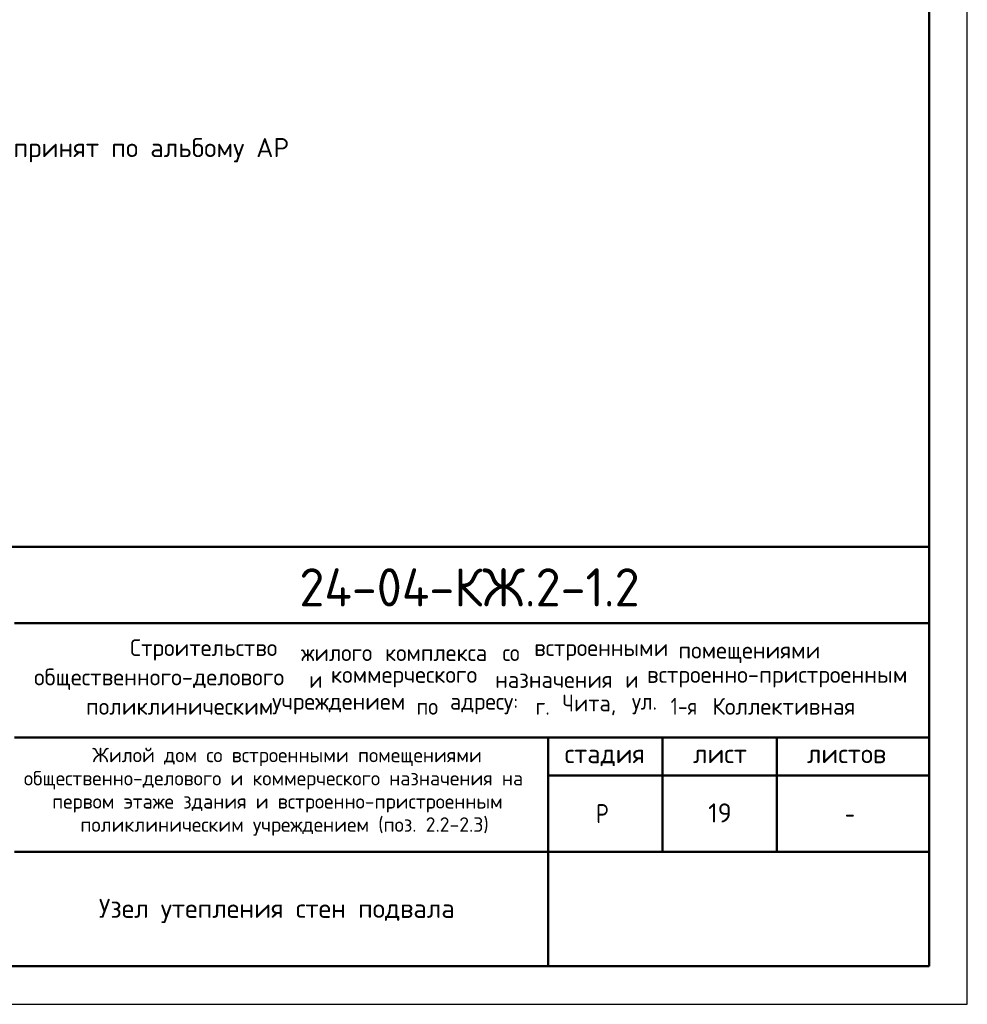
# Model space of a CAD drawing. Header units: millimetres. Extents: x 0 to 21000, y 0 to 14850.
# Tile 28 of 56: x 14784 to 21000, y 0 to 6456. Entities that reach past the tile are written whole.
import ezdxf

# ---------------------------------------------------------------- set-up
doc = ezdxf.new("R2010")
doc.units = ezdxf.units.MM
doc.layers.add('Standard', color=7, linetype='Continuous', lineweight=25)
doc.layers.add('Надписи', color=7, linetype='Continuous', lineweight=25)
doc.styles.add('ISOCPEUR', font='txt')

msp = doc.modelspace()

# ---------------------------------------------------------------- linework, layer by layer
at = {"layer": 'Standard', "color": 7, "linetype": 'Continuous', "lineweight": 25, "transparency": 33554687}
for p, q in [((21000, 0), (21000, 14850)), ((20750, 250), (20750, 3000)), ((11500, 250), (20750, 250)), ((11500, 250), (20750, 250)), ((11500, 250), (20750, 250)), ((0, 0), (21000, 0))]:
    msp.add_line(p, q, dxfattribs=at)
at = {"layer": 'Standard', "color": 7, "linetype": 'Continuous', "lineweight": 50, "transparency": 33554687}
for p, q in [((20750, 14600), (20750, 250)), ((11500, 3000), (20750, 3000)), ((14750, 2500), (20750, 2500)), ((14750, 1750), (20750, 1750)), ((18250, 1000), (18250, 1750)), ((19000, 1000), (19000, 1750)), ((19750, 1000), (19750, 1750)), ((18250, 1500), (20750, 1500)), ((14750, 1000), (20750, 1000)), ((18250, 250), (18250, 1000)), ((18250, 250), (18250, 1000)), ((20750, 250), (1000, 250))]:
    msp.add_line(p, q, dxfattribs=at)

# ---------------------------------------------------------------- texts
at = {"layer": 'Standard', "color": 7, "lineweight": 25, "transparency": 33554687, "style": 'ISOCPEUR'}
for s, p in [('** - узел принят по альбому АР', (13925.7, 5555.1)), ('Узел утепления стен подвала', (15303.1, 566.7))]:
    msp.add_text(s, height=125, dxfattribs=at).set_placement(p)
at = {"layer": 'Standard', "color": 7, "lineweight": 50, "transparency": 33554687, "style": 'ISOCPEUR', "width": 0.96}
msp.add_text('24-04-КЖ.2-1.2', height=250, dxfattribs=at).set_placement((16618.6, 2609.1))
at = {"layer": 'Standard', "color": 7, "lineweight": 25, "transparency": 33554687, "style": 'ISOCPEUR'}
for s, height, width, p in [('Строительство', 110, 0.98, (15507.8, 2283.8)), ('жилого', 110, 0.96, (16630, 2250.8)), ('комплекса', 110, 0.97, (17179.9, 2250.8)), ('со', 110, 0.9, (17950.7, 2250.8)), ('встроенными', 110, 0.98, (18158.8, 2283.8)), ('помещениями', 110, 0.98, (19104.8, 2267.3)), ('общественного-делового', 110, 0.99, (14878, 2091.3)), ('и', 110, 0.87, (16683.3, 2074.8)), ('коммерческого', 110, 0.98, (16825.1, 2107.8)), ('назначения', 110, 0.97, (17903.2, 2074.8)), ('и', 110, 0.87, (18756.8, 2074.8)), ('встроенно-пристроенным', 110, 0.99, (18898.5, 2107.8)), ('учреждением', 110, 0.98, (16440.1, 1931.8)), ('адресу:', 110, 0.96, (17606.3, 1931.8)), ('Чита,', 110, 0.95, (18343.4, 1920.8)), ('ул.', 110, 0.92, (18800.2, 1931.8)), ('1-я', 110, 0.86, (19053.9, 1898.8)), ('Коллективная', 110, 0.98, (19327.6, 1898.8)), ('поликлиническим', 110, 0.98, (15219.1, 1898.8)), ('по', 110, 0.91, (17386.8, 1898.8)), ('г.', 110, 0.89, (18168.1, 1898.8)), ('стадия    лист     листов', 125, 0.99, (18359, 1581.1)), ('Р', 125, 0.8, (18565, 1187.5)), ('-', 125, 0.78, (20196.5, 1187.5))]:
    msp.add_text(s, height=height, dxfattribs=dict(at, width=width)).set_placement(p)
at = {"layer": 'Standard', "color": 7, "lineweight": 18, "transparency": 33554687, "style": 'ISOCPEUR', "width": 0.99}
for s, p in [('Жилой дом со встроенными помещениями', (15260.3, 1587.2)), ('общественно-делового и коммерческого назначения на', (14811.5, 1435.2)), ('первом этаже здания и встроенно-пристроенным', (14996.7, 1283.2)), ('поликлиническим учреждением (поз. 2.2-2.3)', (15182, 1131.2))]:
    msp.add_text(s, height=95, dxfattribs=at).set_placement(p)
at = {"layer": 'Надписи', "color": 7, "lineweight": 13, "transparency": 33554687, "style": 'ISOCPEUR'}
msp.add_text('19', height=125, dxfattribs=at).set_placement((19300, 1192.5))

doc.saveas('drawing.dxf')
